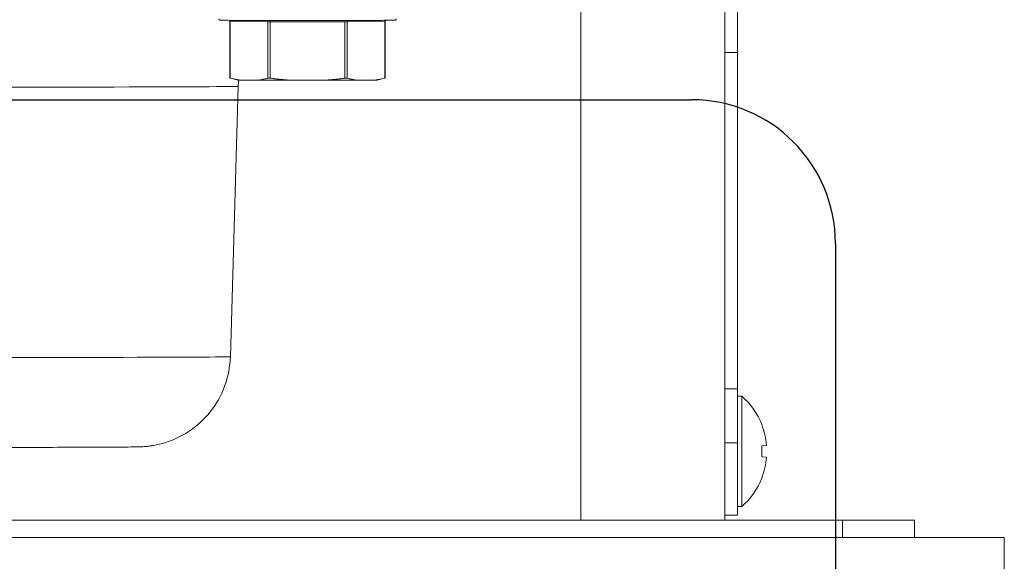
# Model space of a CAD drawing. Extents: x 1 to 669, y 0 to 417.
# Tile 43 of 256: x 94.52 to 97.94, y 271.17 to 273.05. Entities that reach past the tile are written whole.
import ezdxf

# ---------------------------------------------------------------- set-up
doc = ezdxf.new("R2010")
doc.units = 0
doc.header["$LTSCALE"] = 12
doc.header["$MEASUREMENT"] = 0
doc.linetypes.add('PHANTOM', pattern=[0.5, 0.25, -0.05, 0.05, -0.05, 0.05, -0.05])
doc.layers.get('0').update_dxf_attribs({"linetype": 'CONTINUOUS'})
doc.layers.add('X', color=1, linetype='CONTINUOUS')

# ---------------------------------------------------------------- blocks, each defined once
blk = doc.blocks.new('GASTRAIN')
at = {"layer": 'X', "linetype": 'PHANTOM', "lineweight": 0}
for p, q in [((67.1962, 284.9302), (67.1962, 287.3628)), ((67.7412, 286.5567), (67.6962, 286.5567)), ((67.6962, 285.3873), (67.7412, 285.3873)), ((68.1062, 284.8702), (68.1062, 284.9302))]:
    blk.add_line(p, q, dxfattribs=at)
at = {"layer": 'X', "linetype": 'Continuous', "lineweight": 15}
for p, q in [((67.6962, 287.3628), (67.6962, 284.9302)), ((67.7412, 286.7442), (67.7412, 286.5567)), ((67.7412, 286.5567), (67.7412, 285.3873)), ((67.7412, 285.3873), (67.7412, 285.1998)), ((67.7554, 285.3622), (67.7412, 285.3622)), ((67.7554, 285.3622), (67.7554, 284.9782)), ((67.8248, 285.263), (67.8254, 285.2635)), ((67.7412, 285.1998), (67.6962, 285.1998)), ((67.7412, 285.1998), (67.7412, 284.9485)), ((67.8415, 285.1906), (67.8248, 285.1892)), ((67.8248, 285.1513), (67.8415, 285.1499)), ((67.8254, 285.077), (67.8248, 285.0774)), ((67.7412, 284.9782), (67.7554, 284.9782)), ((61.8562, 284.9302), (68.1062, 284.9302)), ((67.6962, 284.9485), (67.7412, 284.9485)), ((68.1062, 284.9302), (68.3562, 284.9302)), ((68.3562, 284.9302), (68.3562, 284.8702)), ((68.6687, 284.8702), (61.4187, 284.8702)), ((68.6687, 284.7052), (68.6687, 284.8702))]:
    blk.add_line(p, q, dxfattribs=at)
at = {"layer": 'X', "lineweight": 0}
for p, q in [((65.9754, 286.4683), (65.9754, 286.6642)), ((65.9767, 286.468), (65.9767, 286.6642)), ((65.9767, 286.6642), (66.1069, 286.6637)), ((66.1069, 286.4675), (66.1069, 286.6637)), ((66.1151, 286.6637), (66.1151, 286.6684)), ((66.1151, 286.4675), (66.1151, 286.6637)), ((66.1151, 286.6637), (66.3754, 286.6637)), ((66.3754, 286.4675), (66.3754, 286.6637)), ((66.3836, 286.6637), (66.5138, 286.6642)), ((66.3836, 286.4675), (66.3836, 286.6637)), ((66.5138, 286.468), (66.5138, 286.6642)), ((66.515, 286.4683), (66.515, 286.6642)), ((66.0024, 286.4611), (65.9757, 286.4683)), ((66.488, 286.4611), (66.5148, 286.4683)), ((65.9768, 285.499), (66.0043, 286.4391)), ((66.0724, 286.4607), (66.0111, 286.461)), ((66.3065, 286.4606), (66.1839, 286.4606)), ((66.4793, 286.461), (66.418, 286.4607))]:
    blk.add_line(p, q, dxfattribs=at)
at = {"layer": 'X', "linetype": 'Continuous', "lineweight": 15}
for centre, radius, start, end in [((67.5892, 285.1702), 0.254, 21.5375, 49.1046), ((67.5876, 285.1702), 0.2548, 4.5799, 21.3534), ((67.5144, 285.1702), 0.311, 356.5068, 3.4932), ((67.5876, 285.1702), 0.2548, 338.6466, 355.4201), ((67.5892, 285.1702), 0.254, 310.8954, 338.4625)]:
    blk.add_arc(centre, radius, start, end, dxfattribs=at)
at = {"layer": 'X', "lineweight": 0}
for centre, major_axis, ratio, start_param, end_param in [((65.9726, 286.6642), (0.00002, 0.00475), 0.866024, -1.566612, -0.336458), ((65.9849, 286.6642), (-0.00949, 0), 0.002092, 0, 0.523599), ((66.1027, 286.6637), (0.00002, 0.00475), 0.866024, -1.566612, -0.17548), ((66.1151, 286.6637), (0.00949, 0), 0.002092, -2.617994, -1.570796), ((66.3754, 286.6637), (0.00949, 0), 0.002092, -1.570796, -0.523599), ((66.5055, 286.6642), (0.00949, 0), 0.002092, -0.523599, 0), ((64.3442, 286.4391), (-1.66, 0), 0.002092, 0.000061, 3.141531), ((64.3442, 285.499), (-1.6325, 0), 0.002092, 0.000061, 3.141531)]:
    blk.add_ellipse(centre, major_axis=major_axis, ratio=ratio, start_param=start_param, end_param=end_param, dxfattribs=at)
at = {"layer": 'X', "lineweight": 0, "extrusion": (0, 0, -1)}
for centre, major_axis, ratio, start_param, end_param in [((66.3877, 286.6637), (-0.00002, 0.00475), 0.866024, -1.566612, -0.17548), ((66.5179, 286.6642), (-0.00002, 0.00475), 0.866024, -1.566612, -0.336458), ((66.2452, 286.4611), (-0.2428, 0), 0.002092, -0.268335, -0.007808), ((66.2452, 286.4611), (-0.2428, 0), 0.002092, -1.315533, -0.778863), ((66.2452, 286.4611), (-0.2428, 0), 0.002092, -2.36273, -1.82606), ((66.2452, 286.4611), (0.2428, 0), 0.002092, 0.007808, 0.268335)]:
    blk.add_ellipse(centre, major_axis=major_axis, ratio=ratio, start_param=start_param, end_param=end_param, dxfattribs=at)
at = {"layer": 'X', "lineweight": 0}
for points, knots in [([(66.5537, 286.6737), (66.5537, 286.6732), (66.5536, 286.6727), (66.5533, 286.6717), (66.5531, 286.6712), (66.5525, 286.6704), (66.5521, 286.6701), (66.5515, 286.6697), (66.5514, 286.6696), (66.5511, 286.6694), (66.5509, 286.6694), (66.5506, 286.6692), (66.5504, 286.6692), (66.5501, 286.6691), (66.55, 286.6691), (66.5498, 286.669), (66.5497, 286.669), (66.5495, 286.669), (66.5494, 286.669), (66.5491, 286.6689), (66.5489, 286.6689), (66.5482, 286.6689), (66.5474, 286.6689), (66.5427, 286.6688), (66.5358, 286.6688), (66.5133, 286.6687), (66.4957, 286.6686), (66.453, 286.6685), (66.4276, 286.6685), (66.372, 286.6684), (66.3412, 286.6684), (66.2781, 286.6683), (66.2451, 286.6683), (66.1809, 286.6683), (66.149, 286.6684), (66.0903, 286.6684), (66.0627, 286.6685), (66.0153, 286.6685), (65.9949, 286.6686), (65.9637, 286.6687), (65.9525, 286.6688), (65.9448, 286.6689), (65.9435, 286.6689), (65.9422, 286.6689), (65.9419, 286.6689), (65.9414, 286.6689), (65.9413, 286.669), (65.941, 286.669), (65.9409, 286.669), (65.9404, 286.6691), (65.9403, 286.6691), (65.9399, 286.6692), (65.9398, 286.6693), (65.9394, 286.6694), (65.9392, 286.6695), (65.9388, 286.6698), (65.9385, 286.67), (65.938, 286.6704), (65.9377, 286.6707), (65.9373, 286.6715), (65.9371, 286.6719), (65.9368, 286.6728), (65.9367, 286.6733), (65.9367, 286.6737)], [0, 0, 0, 0, 0.0015787, 0.0015787, 0.0031144, 0.0031144, 0.0046381, 0.0046381, 0.0053085, 0.0053085, 0.0058369, 0.0058369, 0.0067141, 0.0067141, 0.0075755, 0.0075755, 0.0089009, 0.0089009, 0.0117613, 0.0117613, 0.0203295, 0.0203295, 0.0460456, 0.0460456, 0.1237746, 0.1237746, 0.2218085, 0.2218085, 0.3186033, 0.3186033, 0.4154042, 0.4154042, 0.5121978, 0.5121978, 0.60899, 0.60899, 0.7057829, 0.7057829, 0.8025799, 0.8025799, 0.8993929, 0.8993929, 0.9277126, 0.9277126, 0.9417714, 0.9417714, 0.9487373, 0.9487373, 0.952293, 0.952293, 0.9536471, 0.9536471, 0.9542799, 0.9542799, 0.9551187, 0.9551187, 0.9560333, 0.9560333, 0.9572607, 0.9572607, 0.9587244, 0.9587244, 0.9600687, 0.9600687, 0.9600687, 0.9600687]), ([(65.9754, 286.6642), (65.9754, 286.6647), (65.9753, 286.6653), (65.975, 286.6662), (65.9748, 286.6667), (65.9742, 286.6675), (65.9738, 286.6678), (65.973, 286.6684), (65.9727, 286.6685), (65.9723, 286.6687)], [0, 0, 0, 0, 0.001550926, 0.001550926, 0.003061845, 0.003061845, 0.004574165, 0.004574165, 0.005795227, 0.005795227, 0.005795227, 0.005795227]), ([(66.5182, 286.6687), (66.5181, 286.6687), (66.518, 286.6686), (66.5175, 286.6684), (66.5171, 286.6682), (66.5164, 286.6676), (66.516, 286.6672), (66.5155, 286.6663), (66.5153, 286.6658), (66.5151, 286.665), (66.515, 286.6646), (66.515, 286.6642)], [0.00839166, 0.00839166, 0.00839166, 0.00839166, 0.008676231, 0.008676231, 0.010029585, 0.010029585, 0.011538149, 0.011538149, 0.013050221, 0.013050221, 0.014192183, 0.014192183, 0.014192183, 0.014192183]), ([(65.9754, 286.4683), (65.9754, 286.4683), (65.9757, 286.4683), (65.9763, 286.4681), (65.9765, 286.468), (65.9767, 286.468)], [0.03786543, 0.03786543, 0.03786543, 0.03786543, 0.04723656, 0.04723656, 0.04999357, 0.04999357, 0.04999357, 0.04999357]), ([(66.1069, 286.4675), (66.107, 286.4676), (66.1073, 286.4676), (66.1083, 286.4678), (66.1093, 286.4678), (66.1114, 286.4678), (66.1126, 286.4678), (66.1143, 286.4676), (66.1147, 286.4676), (66.1151, 286.4675)], [0.02573729, 0.02573729, 0.02573729, 0.02573729, 0.0284943, 0.0284943, 0.03786543, 0.03786543, 0.04723656, 0.04723656, 0.04999357, 0.04999357, 0.04999357, 0.04999357]), ([(66.3754, 286.4675), (66.3758, 286.4676), (66.3761, 286.4676), (66.3778, 286.4678), (66.3791, 286.4678), (66.3812, 286.4678), (66.3822, 286.4678), (66.3832, 286.4676), (66.3834, 286.4676), (66.3836, 286.4675)], [0.02573729, 0.02573729, 0.02573729, 0.02573729, 0.0284943, 0.0284943, 0.03786543, 0.03786543, 0.04723656, 0.04723656, 0.04999357, 0.04999357, 0.04999357, 0.04999357]), ([(66.5138, 286.468), (66.514, 286.468), (66.5141, 286.4681), (66.5148, 286.4683), (66.515, 286.4683), (66.515, 286.4683)], [0.02573729, 0.02573729, 0.02573729, 0.02573729, 0.0284943, 0.0284943, 0.03786543, 0.03786543, 0.03786543, 0.03786543]), ([(65.9768, 285.499), (65.9758, 285.4642), (65.9689, 285.429), (65.9449, 285.3642), (65.9276, 285.3336), (65.8848, 285.2801), (65.8587, 285.2565), (65.8013, 285.2192), (65.769, 285.2049), (65.7288, 285.1944), (65.7214, 285.1927), (65.7096, 285.1905), (65.7052, 285.1898), (65.6963, 285.1884), (65.6917, 285.1879), (65.6829, 285.1869), (65.6789, 285.1866), (65.6733, 285.1862), (65.6714, 285.1861), (65.667, 285.1859), (65.6651, 285.1858), (65.6595, 285.1856), (65.6568, 285.1856), (65.6451, 285.1853), (65.635, 285.1852), (65.5998, 285.1849), (65.5705, 285.1847), (65.4716, 285.1843), (65.3865, 285.184), (65.1873, 285.1836), (65.0721, 285.1834), (64.8242, 285.1832), (64.6884, 285.1831), (64.4132, 285.183), (64.2704, 285.183), (63.9954, 285.1831), (63.8599, 285.1832), (63.6131, 285.1834), (63.4986, 285.1836), (63.3048, 285.184), (63.223, 285.1843), (63.1013, 285.1848), (63.0617, 285.1851), (63.0339, 285.1855), (63.031, 285.1855), (63.0194, 285.186), (63.0177, 285.1861), (63.0133, 285.1864), (63.0104, 285.1866), (63.0028, 285.1872), (62.9979, 285.1877), (62.9883, 285.189), (62.9836, 285.1897), (62.971, 285.1919), (62.963, 285.1936), (62.9394, 285.1996), (62.9237, 285.2048), (62.8818, 285.2226), (62.8562, 285.2377), (62.8067, 285.2771), (62.7832, 285.3029), (62.7457, 285.36), (62.7313, 285.3921), (62.7161, 285.4492), (62.7124, 285.4742), (62.7117, 285.499)], [0, 0, 0, 0, 0.10467, 0.10467, 0.207447, 0.207447, 0.310289, 0.310289, 0.413051, 0.413051, 0.436109, 0.436109, 0.44996, 0.44996, 0.465361, 0.465361, 0.48336, 0.48336, 0.498129, 0.498129, 0.522475, 0.522475, 0.580577, 0.580577, 0.754869, 0.754869, 1.017315, 1.017315, 1.454846, 1.454846, 1.874398, 1.874398, 2.292629, 2.292629, 2.710527, 2.710527, 3.128355, 3.128355, 3.54626, 3.54626, 3.964511, 3.964511, 4.384177, 4.384177, 4.492554, 4.492554, 4.507586, 4.507586, 4.524114, 4.524114, 4.541613, 4.541613, 4.556641, 4.556641, 4.581445, 4.581445, 4.63064, 4.63064, 4.718245, 4.718245, 4.820405, 4.820405, 4.923225, 4.923225, 4.997843, 4.997843, 4.997843, 4.997843])]:
    blk.add_open_spline(points, degree=3, knots=knots, dxfattribs=at)
for points in [[(66.0111, 286.461), (66.0088, 286.4613), (66.0042, 286.462), (65.9974, 286.4632), (65.9905, 286.4646), (65.9837, 286.4662), (65.979, 286.4674), (65.9767, 286.468)], [(66.1069, 286.4675), (66.1045, 286.4669), (66.0999, 286.4658), (66.093, 286.4642), (66.0861, 286.4629), (66.0793, 286.4617), (66.0747, 286.461), (66.0724, 286.4607)], [(66.1839, 286.4606), (66.1793, 286.4609), (66.1702, 286.4616), (66.1565, 286.4628), (66.1428, 286.4642), (66.129, 286.4657), (66.1197, 286.4669), (66.1151, 286.4675)], [(66.3754, 286.4675), (66.3707, 286.4669), (66.3614, 286.4657), (66.3476, 286.4642), (66.3339, 286.4628), (66.3202, 286.4616), (66.3111, 286.4609), (66.3065, 286.4606)], [(66.418, 286.4607), (66.4157, 286.461), (66.4112, 286.4617), (66.4043, 286.4629), (66.3974, 286.4642), (66.3906, 286.4658), (66.3859, 286.4669), (66.3836, 286.4675)], [(66.5138, 286.468), (66.5114, 286.4674), (66.5068, 286.4662), (66.4999, 286.4646), (66.493, 286.4632), (66.4862, 286.462), (66.4816, 286.4613), (66.4793, 286.461)], [(66.0058, 286.461), (66.005, 286.4537), (66.0045, 286.4464), (66.0043, 286.4391)]]:
    blk.add_open_spline(points, degree=3, dxfattribs=at)

msp = doc.modelspace()

# ---------------------------------------------------------------- linework, layer by layer
at = {"layer": 'X'}
for p, q in [((92.42359, 272.77576), (96.85359, 272.77576)), ((97.35359, 272.27576), (97.35359, 268.86576))]:
    msp.add_line(p, q, dxfattribs=at)
msp.add_arc((96.85359, 272.27576), 0.5, 0, 90, dxfattribs=at)

# ---------------------------------------------------------------- block references
msp.add_blockref('GASTRAIN', (29.27234, -13.61686))

doc.saveas('drawing.dxf')
